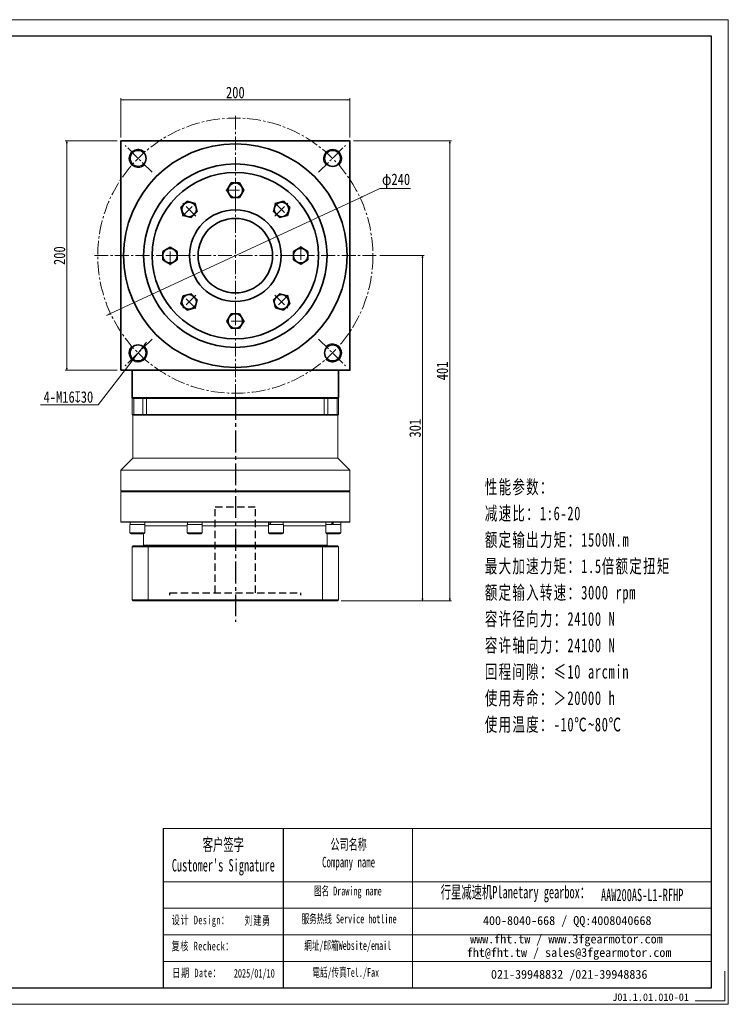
# Model space of a CAD drawing. Header units: millimetres. Extents: x 35 to 1262, y 38 to 897.
# Tile 5 of 5: x 637 to 1262, y 38 to 897. Entities that reach past the tile are written whole.
import ezdxf

# ---------------------------------------------------------------- set-up
doc = ezdxf.new("R2010")
doc.units = ezdxf.units.MM
doc.set_wipeout_variables(frame=1)
for name, pattern in [('CENTER2', [28.575, 19.05, -3.175, 3.175, -3.175]), ('DASHED2', [9.525, 6.35, -3.175]), ('点画线', [18, 12, -2, 2, -2])]:
    doc.linetypes.add(name, pattern=pattern)
for name, color, linetype in [('3中心线层', 1, 'CENTER2'), ('4虚线层', 6, 'DASHED2'), ('6文字层', 3, 'Continuous'), ('7标注层', 4, 'Continuous')]:
    doc.layers.add(name, color=color, linetype=linetype)
for name, color, linetype, lineweight in [('SLD-0', 7, 'Continuous', 18), ('中心线层', 1, '点画线', 18), ('图框_外框线', 7, 'Continuous', 18), ('尺寸线层', 3, 'Continuous', 18), ('粗实线', 7, 'Continuous', 40), ('粗实线层', 7, 'Continuous', 35)]:
    doc.layers.add(name, color=color, linetype=linetype, lineweight=lineweight)
doc.styles.add('SLDTEXTSTYLE4', font='SimSun.ttf', dxfattribs={"width": 0.611111})
doc.styles.get("Standard").update_dxf_attribs({"font": 'SimSun.ttf'})
doc.styles.add('宋体', font='SimSun.ttf', dxfattribs={"width": 0.8})
doc.styles.add('标准', font='SimSun.ttf', dxfattribs={"width": 0.667})
doc.styles.add('样式 1', font='SimSun.ttf')
doc.dimstyles.new('A水平标注$0', dxfattribs={"dimtxt": 3.5, "dimasz": 2, "dimexe": 1.5, "dimexo": 3, "dimgap": 1.1, "dimtad": 1, "dimtoh": 1, "dimdec": 4, "dimdsep": 46, "dimtxsty": '宋体', "dimblk": 'OPEN', "dimcen": 3, "dimclrd": 3, "dimclre": 3, "dimclrt": 6, "dimadec": 0, "dimazin": 0, "dimtm": 1e-09, "dimtfac": 1, "dimtdec": 4, "dimtix": 1, "dimtmove": 0, "dimatfit": 3, "dimldrblk": 'OPEN', "dimfxl": 0, "dimlwd": 13, "dimlwe": 13, "dimarcsym": 0})
doc.dimstyles.new('D直径标注φ25', dxfattribs={"dimtxt": 3.5, "dimasz": 2, "dimexe": 1, "dimexo": 3, "dimtad": 1, "dimtoh": 1, "dimdec": 1, "dimdsep": 46, "dimtxsty": '宋体', "dimblk": 'OPEN', "dimcen": 3, "dimclrd": 3, "dimclre": 3, "dimclrt": 130, "dimadec": 0, "dimazin": 0, "dimtm": 1e-09, "dimtfac": 1, "dimtdec": 1, "dimtmove": 0, "dimatfit": 0, "dimldrblk": 'OPEN', "dimfxl": 0, "dimlwd": 13, "dimlwe": 13, "dimarcsym": 0})
doc.dimstyles.new('螺孔(M8-7H)', dxfattribs={"dimtxt": 3.5, "dimasz": 2, "dimexe": 1.25, "dimexo": 3, "dimtad": 1, "dimtoh": 1, "dimdec": 4, "dimdsep": 46, "dimtxsty": '宋体', "dimblk": 'OPEN', "dimcen": 3, "dimclrd": 3, "dimclre": 3, "dimclrt": 2, "dimadec": 0, "dimazin": 0, "dimtm": 1e-09, "dimtfac": 1, "dimtdec": 4, "dimtmove": 0, "dimatfit": 3, "dimldrblk": 'OPEN', "dimfxl": 0, "dimlwd": 9, "dimlwe": 9, "dimarcsym": 0})

# ---------------------------------------------------------------- blocks, each defined once
blk = doc.blocks.new('_Open')
at = {"color": 0, "linetype": 'ByBlock', "lineweight": -2}
for p, q in [((-1, 0.17), (0, 0)), ((-1, -0.17), (0, 0)), ((0, 0), (-1, 0))]:
    blk.add_line(p, q, dxfattribs=at)
blk = doc.blocks.new('*D30')
at = {"layer": 'Defpoints', "color": 0, "transparency": 16777216}
for p in [(925.61, 827.08), (725.61, 791.23), (925.61, 791.23)]:
    blk.add_point(p, dxfattribs=at)
at = {"layer": '尺寸线层', "color": 3, "lineweight": 13, "transparency": 16777216}
for p, q in [((725.61, 794.23), (725.61, 828.58)), ((727.61, 827.08), (923.61, 827.08)), ((925.61, 794.23), (925.61, 828.58))]:
    blk.add_line(p, q, dxfattribs=at)
at = {"layer": '尺寸线层', "color": 3, "lineweight": 13, "transparency": 16777216, "xscale": 2, "yscale": 2, "zscale": 2, "rotation": 180}
blk.add_blockref('_Open', (725.61, 827.08), dxfattribs=at)
at = {"layer": '尺寸线层', "color": 3, "lineweight": 13, "transparency": 16777216, "xscale": 2, "yscale": 2, "zscale": 2}
blk.add_blockref('_Open', (925.61, 827.08), dxfattribs=at)
at = {"layer": '尺寸线层', "color": 6, "transparency": 16777216, "insert": (825.61, 833.47), "char_height": 10, "attachment_point": 5, "style": '宋体', "bg_fill": 3, "box_fill_scale": 1.1, "bg_fill_color": 257, "bg_fill_transparency": 0}
blk.add_mtext('200', dxfattribs=at)
blk = doc.blocks.new('*D31')
at = {"layer": 'Defpoints', "color": 0, "transparency": 16777216}
for p in [(678.61, 791.23), (725.61, 791.23), (725.61, 591.23)]:
    blk.add_point(p, dxfattribs=at)
at = {"layer": '尺寸线层', "color": 3, "lineweight": 13, "transparency": 16777216}
for p, q in [((722.61, 791.23), (677.11, 791.23)), ((678.61, 593.23), (678.61, 789.23)), ((722.61, 591.23), (677.11, 591.23))]:
    blk.add_line(p, q, dxfattribs=at)
at = {"layer": '尺寸线层', "color": 3, "lineweight": 13, "transparency": 16777216, "xscale": 2, "yscale": 2, "zscale": 2}
for p, rotation in [((678.61, 791.23), 90), ((678.61, 591.23), 270)]:
    blk.add_blockref('_Open', p, dxfattribs=dict(at, rotation=rotation))
at = {"layer": '尺寸线层', "color": 6, "transparency": 16777216, "insert": (672.22, 691.23), "char_height": 10, "attachment_point": 5, "rotation": 90, "style": '宋体', "bg_fill": 3, "box_fill_scale": 1.1, "bg_fill_color": 257, "bg_fill_transparency": 0}
blk.add_mtext('200', dxfattribs=at)
blk = doc.blocks.new('*D32')
at = {"layer": 'Defpoints', "color": 0, "transparency": 16777216}
for p in [(934.46, 741.75), (716.77, 640.7)]:
    blk.add_point(p, dxfattribs=at)
at = {"layer": '尺寸线层', "color": 3, "lineweight": 13, "transparency": 16777216}
for p, q in [((936.27, 742.6), (951.7, 749.76)), ((951.7, 749.76), (978.45, 749.76)), ((716.77, 640.7), (934.46, 741.75)), ((714.96, 639.86), (713.14, 639.01))]:
    blk.add_line(p, q, dxfattribs=at)
at = {"layer": '尺寸线层', "color": 3, "lineweight": 13, "transparency": 16777216, "xscale": 2, "yscale": 2, "zscale": 2}
for p, rotation in [((934.46, 741.75), 204.9021738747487), ((716.77, 640.7), 24.90217387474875)]:
    blk.add_blockref('_Open', p, dxfattribs=dict(at, rotation=rotation))
at = {"layer": '尺寸线层', "color": 130, "transparency": 16777216, "insert": (965.83, 756.48), "char_height": 10, "attachment_point": 5, "style": '宋体'}
blk.add_mtext('φ240', dxfattribs=at)
blk = doc.blocks.new('*X10')
at = {"layer": '中心线层', "linetype": '点画线', "lineweight": 18}
for p, q in [((8.35, 0), (-8.35, 0)), ((0, -8.35), (0, 8.35))]:
    blk.add_line(p, q, dxfattribs=at)
at = {"layer": '粗实线层'}
for p, q in [((0, 7.35), (-6.37, 3.67)), ((-6.37, 3.67), (-6.37, -3.67)), ((6.37, 3.67), (0, 7.35)), ((6.37, 3.67), (6.37, -3.67)), ((-6.37, -3.67), (0, -7.35)), ((0, -7.35), (6.37, -3.67))]:
    blk.add_line(p, q, dxfattribs=at)
blk.add_circle((0, 0), 6.37, dxfattribs=at)
blk = doc.blocks.new('324FDFGFD')
at = {"layer": '粗实线层'}
for radius in [72.5, 40, 32.5]:
    blk.add_circle((0, 0), radius, dxfattribs=at)
for points in [[(0, 50.64), (1.12, 50.64), (1.12, 50.64), (3.67, 50.64), (3.67, 50.64), (5.51, 53.82), (5.51, 53.82), (7.35, 57), (7.35, 57), (5.51, 60.18), (5.51, 60.18), (3.67, 63.37), (3.67, 63.37), (1.12, 63.37), (1.12, 63.37), (0, 63.37), (0, 63.37), (-3.67, 63.37), (-3.67, 63.37), (-5.51, 60.18), (-5.51, 60.18), (-7.35, 57), (-7.35, 57), (-5.51, 53.82), (-5.51, 53.82), (-3.67, 50.64), (-3.67, 50.64)], [(-35.8, 35.8), (-35.01, 36.6), (-35.01, 36.6), (-33.21, 38.4), (-33.21, 38.4), (-34.16, 41.95), (-34.16, 41.95), (-35.11, 45.5), (-35.11, 45.5), (-38.66, 46.45), (-38.66, 46.45), (-42.21, 47.4), (-42.21, 47.4), (-44.01, 45.6), (-44.01, 45.6), (-44.81, 44.81), (-44.81, 44.81), (-47.4, 42.21), (-47.4, 42.21), (-46.45, 38.66), (-46.45, 38.66), (-45.5, 35.11), (-45.5, 35.11), (-41.95, 34.16), (-41.95, 34.16), (-38.4, 33.21), (-38.4, 33.21)], [(35.8, 35.8), (36.6, 35.01), (36.6, 35.01), (38.4, 33.21), (38.4, 33.21), (41.95, 34.16), (41.95, 34.16), (45.5, 35.11), (45.5, 35.11), (46.45, 38.66), (46.45, 38.66), (47.4, 42.21), (47.4, 42.21), (45.6, 44.01), (45.6, 44.01), (44.81, 44.81), (44.81, 44.81), (42.21, 47.4), (42.21, 47.4), (38.66, 46.45), (38.66, 46.45), (35.11, 45.5), (35.11, 45.5), (34.16, 41.95), (34.16, 41.95), (33.21, 38.4), (33.21, 38.4)], [(-50.64, 0), (-50.64, 1.12), (-50.64, 1.12), (-50.64, 3.67), (-50.64, 3.67), (-53.82, 5.51), (-53.82, 5.51), (-57, 7.35), (-57, 7.35), (-60.18, 5.51), (-60.18, 5.51), (-63.37, 3.67), (-63.37, 3.67), (-63.37, 1.12), (-63.37, 1.12), (-63.37, 0), (-63.37, 0), (-63.37, -3.67), (-63.37, -3.67), (-60.18, -5.51), (-60.18, -5.51), (-57, -7.35), (-57, -7.35), (-53.82, -5.51), (-53.82, -5.51), (-50.64, -3.67), (-50.64, -3.67)], [(50.64, 0), (50.64, -1.12), (50.64, -1.12), (50.64, -3.67), (50.64, -3.67), (53.82, -5.51), (53.82, -5.51), (57, -7.35), (57, -7.35), (60.18, -5.51), (60.18, -5.51), (63.37, -3.67), (63.37, -3.67), (63.37, -1.12), (63.37, -1.12), (63.37, 0), (63.37, 0), (63.37, 3.67), (63.37, 3.67), (60.18, 5.51), (60.18, 5.51), (57, 7.35), (57, 7.35), (53.82, 5.51), (53.82, 5.51), (50.64, 3.67), (50.64, 3.67)], [(-35.8, -35.8), (-36.6, -35.01), (-36.6, -35.01), (-38.4, -33.21), (-38.4, -33.21), (-41.95, -34.16), (-41.95, -34.16), (-45.5, -35.11), (-45.5, -35.11), (-46.45, -38.66), (-46.45, -38.66), (-47.4, -42.21), (-47.4, -42.21), (-45.6, -44.01), (-45.6, -44.01), (-44.81, -44.81), (-44.81, -44.81), (-42.21, -47.4), (-42.21, -47.4), (-38.66, -46.45), (-38.66, -46.45), (-35.11, -45.5), (-35.11, -45.5), (-34.16, -41.95), (-34.16, -41.95), (-33.21, -38.4), (-33.21, -38.4)], [(35.8, -35.8), (35.01, -36.6), (35.01, -36.6), (33.21, -38.4), (33.21, -38.4), (34.16, -41.95), (34.16, -41.95), (35.11, -45.5), (35.11, -45.5), (38.66, -46.45), (38.66, -46.45), (42.21, -47.4), (42.21, -47.4), (44.01, -45.6), (44.01, -45.6), (44.81, -44.81), (44.81, -44.81), (47.4, -42.21), (47.4, -42.21), (46.45, -38.66), (46.45, -38.66), (45.5, -35.11), (45.5, -35.11), (41.95, -34.16), (41.95, -34.16), (38.4, -33.21), (38.4, -33.21)], [(0, -50.64), (-1.12, -50.64), (-1.12, -50.64), (-3.67, -50.64), (-3.67, -50.64), (-5.51, -53.82), (-5.51, -53.82), (-7.35, -57), (-7.35, -57), (-5.51, -60.18), (-5.51, -60.18), (-3.67, -63.37), (-3.67, -63.37), (-1.12, -63.37), (-1.12, -63.37), (0, -63.37), (0, -63.37), (3.67, -63.37), (3.67, -63.37), (5.51, -60.18), (5.51, -60.18), (7.35, -57), (7.35, -57), (5.51, -53.82), (5.51, -53.82), (3.67, -50.64), (3.67, -50.64)]]:
    blk.add_wipeout(points).dxf.layer = '粗实线层'
for p, rotation in [((0, 57), 270), ((-40.31, 40.31), 315.0000000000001), ((40.31, 40.31), 225.0000000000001), ((57, 0), 180), ((-40.31, -40.31), 45.00000000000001), ((40.31, -40.31), 135.0000000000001), ((0, -57), 90)]:
    blk.add_blockref('*X10', p, dxfattribs=dict(at, rotation=rotation))
blk.add_blockref('*X10', (-57, 0), dxfattribs=at)
blk = doc.blocks.new('*D35')
at = {"layer": 'Defpoints', "color": 0, "transparency": 16777216}
for p in [(925.61, 791.23), (1012.73, 791.23), (914.81, 390.23)]:
    blk.add_point(p, dxfattribs=at)
at = {"layer": '尺寸线层', "color": 3, "lineweight": 13, "transparency": 16777216}
for p, q in [((928.61, 791.23), (1014.23, 791.23)), ((1012.73, 392.23), (1012.73, 789.23)), ((917.81, 390.23), (1014.23, 390.23))]:
    blk.add_line(p, q, dxfattribs=at)
at = {"layer": '尺寸线层', "color": 3, "lineweight": 13, "transparency": 16777216, "xscale": 2, "yscale": 2, "zscale": 2}
for p, rotation in [((1012.73, 791.23), 90), ((1012.73, 390.23), 270)]:
    blk.add_blockref('_Open', p, dxfattribs=dict(at, rotation=rotation))
at = {"layer": '尺寸线层', "color": 6, "transparency": 16777216, "insert": (1006.23, 590.73), "char_height": 10, "attachment_point": 5, "rotation": 90, "style": '宋体', "bg_fill": 3, "box_fill_scale": 1.1, "bg_fill_color": 256, "bg_fill_true_color": 13158600, "bg_fill_transparency": 0}
blk.add_mtext('401', dxfattribs=at)
blk = doc.blocks.new('*D36')
at = {"layer": 'Defpoints', "color": 0, "transparency": 16777216}
for p in [(948.61, 691.23), (914.81, 390.23), (988.96, 390.23)]:
    blk.add_point(p, dxfattribs=at)
at = {"layer": '尺寸线层', "color": 3, "lineweight": 13, "transparency": 16777216}
for p, q in [((951.61, 691.23), (990.46, 691.23)), ((988.96, 689.23), (988.96, 392.23)), ((917.81, 390.23), (990.46, 390.23))]:
    blk.add_line(p, q, dxfattribs=at)
at = {"layer": '尺寸线层', "color": 3, "lineweight": 13, "transparency": 16777216, "xscale": 2, "yscale": 2, "zscale": 2}
for p, rotation in [((988.96, 691.23), 90), ((988.96, 390.23), 270)]:
    blk.add_blockref('_Open', p, dxfattribs=dict(at, rotation=rotation))
at = {"layer": '尺寸线层', "color": 6, "transparency": 16777216, "insert": (982.46, 540.73), "char_height": 10, "attachment_point": 5, "rotation": 90, "style": '宋体', "bg_fill": 3, "box_fill_scale": 1.1, "bg_fill_color": 256, "bg_fill_true_color": 13158600, "bg_fill_transparency": 0}
blk.add_mtext('301', dxfattribs=at)
blk = doc.blocks.new('*D37')
at = {"color": 3, "lineweight": 9, "transparency": 16777216}
for p, q in [((745.66, 612.7), (735.86, 600.05)), ((746.89, 614.28), (748.11, 615.86)), ((705.8, 561.27), (734.63, 598.47)), ((655.65, 561.27), (705.8, 561.27))]:
    blk.add_line(p, q, dxfattribs=at)
at = {"layer": 'Defpoints', "color": 0, "transparency": 16777216}
for p in [(745.66, 612.7), (735.86, 600.05)]:
    blk.add_point(p, dxfattribs=at)
at = {"color": 3, "lineweight": 9, "transparency": 16777216, "xscale": 2, "yscale": 2, "zscale": 2}
for p, rotation in [((745.66, 612.7), 232.2182946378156), ((735.86, 600.05), 52.21829463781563)]:
    blk.add_blockref('_Open', p, dxfattribs=dict(at, rotation=rotation))
at = {"color": 2, "transparency": 16777216, "insert": (679.97, 567.88), "char_height": 10, "attachment_point": 5, "style": '宋体'}
blk.add_mtext('4-M16{\\famgdt|b0|i0|c0|p0;x}{30}', dxfattribs=at)

msp = doc.modelspace()

# ---------------------------------------------------------------- linework, layer by layer
at = {"color": 7, "linetype": 'Continuous', "lineweight": 15}
for p, q in [((735.61417, 566.72562), (736.11417, 567.22562)), ((737.28809, 567.22562), (736.11417, 567.22562)), ((736.91852, 566.72562), (737.28809, 567.22562)), ((745.12348, 567.22562), (737.28809, 567.22562)), ((744.78669, 566.72562), (745.12348, 567.22562)), ((748.15451, 567.22562), (745.12348, 567.22562)), ((748.15451, 566.72562), (748.15451, 567.22562)), ((903.07384, 567.22562), (748.15451, 567.22562)), ((906.10487, 567.22562), (903.07384, 567.22562)), ((903.07384, 566.72562), (903.07384, 567.22562)), ((906.44165, 566.72562), (906.10487, 567.22562)), ((735.61417, 566.72562), (736.91852, 566.72562)), ((735.61417, 566.72562), (735.61417, 552.72562)), ((736.91852, 566.72562), (744.78669, 566.72562)), ((736.91852, 552.72562), (736.91852, 566.72562)), ((744.78669, 566.72562), (748.15451, 566.72562)), ((744.78669, 566.72562), (744.78669, 552.72562)), ((748.15451, 566.72562), (903.07384, 566.72562)), ((748.15451, 552.72562), (748.15451, 566.72562)), ((903.07384, 566.72562), (906.44165, 566.72562)), ((903.07384, 566.72562), (903.07384, 552.72562)), ((906.44165, 552.72562), (906.44165, 566.72562)), ((736.91852, 552.72562), (735.61417, 552.72562)), ((736.11417, 552.22562), (735.61417, 552.72562)), ((736.11417, 514.72562), (736.11417, 552.22562)), ((736.11417, 552.22562), (737.28809, 552.22562)), ((744.78669, 552.72562), (736.91852, 552.72562)), ((737.28809, 552.22562), (736.91852, 552.72562)), ((737.28809, 552.22562), (745.12348, 552.22562)), ((748.15451, 552.72562), (744.78669, 552.72562)), ((745.12348, 552.22562), (744.78669, 552.72562)), ((745.12348, 552.22562), (748.15451, 552.22562)), ((903.07384, 552.72562), (748.15451, 552.72562)), ((748.15451, 552.22562), (748.15451, 552.72562)), ((748.15451, 552.22562), (825.61417, 552.22562)), ((825.61417, 552.22562), (903.07384, 552.22562)), ((906.44165, 552.72562), (903.07384, 552.72562)), ((903.07384, 552.22562), (903.07384, 552.72562)), ((903.07384, 552.22562), (906.10487, 552.22562)), ((906.10487, 552.22562), (906.44165, 552.72562)), ((725.61417, 504.22562), (736.11417, 514.72562)), ((725.61417, 486.22562), (725.61417, 504.22562)), ((726.11418, 485.72562), (725.61417, 486.22562)), ((825.61417, 486.22562), (725.61417, 486.22562)), ((725.61417, 485.22562), (726.11418, 485.72562)), ((725.61417, 459.22561), (725.61417, 485.22562)), ((725.61417, 485.22562), (825.61417, 485.22562)), ((825.61417, 485.72562), (726.11418, 485.72562)), ((726.11418, 458.72561), (725.61417, 459.22561)), ((733.65532, 449.62562), (733.65532, 456.62562)), ((741.83764, 456.62562), (733.65532, 456.62562)), ((733.71532, 456.62562), (733.71532, 458.72561)), ((746.65532, 456.62562), (741.83764, 456.62562)), ((746.59532, 458.72561), (746.59532, 456.62562)), ((746.65532, 456.62562), (746.65532, 449.62562)), ((783.71596, 449.62562), (783.71596, 456.62562)), ((795.84512, 456.62562), (783.71596, 456.62562)), ((783.77596, 456.62562), (783.77596, 457.99943)), ((796.71596, 456.62562), (795.84512, 456.62562)), ((796.65596, 458.72561), (796.65596, 456.62562)), ((796.71596, 456.62562), (796.71596, 449.62562)), ((854.51239, 449.62562), (854.51239, 456.62562)), ((867.51239, 456.62562), (854.51239, 456.62562)), ((854.57239, 456.62562), (854.57239, 458.72561)), ((867.45239, 458.72561), (867.45239, 456.62562)), ((867.51239, 456.62562), (867.51239, 449.62562)), ((904.57303, 449.62562), (904.57303, 456.62562)), ((904.63303, 456.62562), (904.63303, 458.72561)), ((734.65532, 448.62561), (741.57882, 448.62561)), ((741.57882, 448.62561), (745.65532, 448.62561)), ((745.61417, 438.72562), (745.61417, 448.62561)), ((784.71596, 448.62561), (794.9791, 448.62561)), ((794.9791, 448.62561), (795.71596, 448.62561)), ((855.51239, 448.62561), (866.51239, 448.62561)), ((905.61417, 448.62561), (905.61417, 438.72562)), ((735.61418, 437.42562), (736.41417, 438.22562)), ((749.7996, 438.22562), (736.41417, 438.22562)), ((746.11418, 438.22562), (745.61417, 438.72562)), ((905.61417, 438.72562), (745.61417, 438.72562)), ((749.52048, 437.42562), (749.7996, 438.22562)), ((901.42875, 438.22562), (749.7996, 438.22562)), ((901.70786, 437.42562), (901.42875, 438.22562)), ((905.61417, 438.72562), (905.11417, 438.22562)), ((735.61418, 437.42562), (749.52048, 437.42562)), ((735.61418, 391.02562), (735.61418, 437.42562)), ((749.52048, 437.42562), (749.52048, 391.02562)), ((749.52048, 437.42562), (901.70786, 437.42562)), ((901.70786, 391.02562), (901.70786, 437.42562)), ((749.52048, 391.02562), (735.61418, 391.02562)), ((735.61418, 391.02562), (736.41417, 390.22561)), ((736.41417, 390.22561), (749.7996, 390.22561)), ((901.70786, 391.02562), (749.52048, 391.02562)), ((749.7996, 390.22561), (749.52048, 391.02562)), ((749.7996, 390.22561), (901.42875, 390.22561)), ((901.42875, 390.22561), (901.70786, 391.02562))]:
    msp.add_line(p, q, dxfattribs=at)
at = {"color": 8, "linetype": 'Continuous', "lineweight": 15}
for p, q in [((746.65532, 455.72561), (783.71596, 455.72561)), ((796.71596, 455.72561), (854.51239, 455.72561)), ((867.51239, 455.72561), (904.57303, 455.72561)), ((741.83764, 449.62562), (733.65532, 449.62562)), ((746.65532, 449.62562), (741.83764, 449.62562)), ((795.84512, 449.62562), (783.71596, 449.62562)), ((796.71596, 449.62562), (795.84512, 449.62562)), ((867.51239, 449.62562), (854.51239, 449.62562))]:
    msp.add_line(p, q, dxfattribs=at)
msp.add_line((867.31113, 191.53878), (867.31113, 52.7306))
at = {"color": 7, "linetype": 'Continuous', "lineweight": 15}
for centre, start, end in [((734.65532, 449.62562), 180, 270), ((745.65532, 449.62562), 270, 0), ((784.71596, 449.62562), 180, 270), ((795.71596, 449.62562), 270, 0), ((855.51239, 449.62562), 180, 270), ((866.51239, 449.62562), 270, 0), ((905.57303, 449.62562), 180, 270)]:
    msp.add_arc(centre, 1, start, end, dxfattribs=at)
at = {"color": 7, "linetype": 'Continuous', "lineweight": 15, "extrusion": (0, 0, -1)}
for centre, major_axis, ratio, start_param, end_param in [((790.21596, 456.62562), (-1.17441, 11.13439), 0.568689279, 4.895776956, 4.961696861), ((861.01239, 458.72562), (4.75706, 10.99516), 0.394806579, 4.353811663, 4.543208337), ((861.01239, 456.62562), (4.75706, 10.99516), 0.394806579, 4.543208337, 4.732605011), ((911.07303, 458.72562), (6.41233, 11.14913), 0.053483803, 4.492241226, 4.6816379)]:
    msp.add_ellipse(centre, major_axis=major_axis, ratio=ratio, start_param=start_param, end_param=end_param, dxfattribs=at)
at = {"layer": '3中心线层'}
msp.add_line((825.61417, 567.22562), (825.61417, 371.91033), dxfattribs=at)
at = {"layer": '4虚线层'}
for p, q in [((808.11417, 472.22427), (843.11417, 472.22427)), ((808.11417, 397.22427), (808.11417, 472.22427)), ((843.11417, 397.22427), (843.11417, 472.22427)), ((768.46417, 397.22427), (882.76417, 397.22427)), ((768.46417, 395.22427), (768.46417, 397.22427)), ((882.76417, 395.22427), (882.76417, 397.22427))]:
    msp.add_line(p, q, dxfattribs=at)
at = {"layer": '7标注层', "color": 0}
msp.add_line((762.60204, 191.53878), (762.60204, 52.75433), dxfattribs=at)
at = {"layer": '中心线层'}
for p, q in [((825.61417, 567.22562), (825.61417, 814.22562)), ((752.92977, 763.91002), (729.55769, 787.2821)), ((898.29858, 763.91002), (921.67065, 787.2821)), ((702.61417, 691.22562), (948.61417, 691.22562)), ((752.92977, 618.54121), (729.55769, 595.16914)), ((898.29858, 618.54121), (921.67065, 595.16914))]:
    msp.add_line(p, q, dxfattribs=at)
msp.add_circle((825.61417, 691.22562), 120, dxfattribs=at)
at = {"layer": '图框_外框线'}
for p, q in [((762.60204, 191.53878), (867.31113, 191.53878)), ((867.31113, 191.53878), (867.31113, 52.75433)), ((867.31113, 191.53878), (1241.15268, 191.53878)), ((980.12813, 191.53878), (980.12813, 52.75433)), ((762.60204, 145.2263), (867.31113, 145.2263)), ((867.31113, 145.2263), (1241.15268, 145.2263)), ((762.60204, 122.07006), (1241.15268, 122.07006)), ((762.60204, 98.91382), (1241.15268, 98.91382)), ((762.60204, 75.75758), (1241.15268, 75.75758))]:
    msp.add_line(p, q, dxfattribs=at)
at = {"layer": '图框_外框线', "color": 3}
msp.add_lwpolyline([(1252.71801, 67.21099), (1252.71801, 41.189), (1226.69602, 41.189)], dxfattribs=at)
at = {"layer": '粗实线', "color": 0}
msp.add_line((736.61417, 567.22562), (914.61417, 567.22562), dxfattribs=at)
at = {"layer": '粗实线层'}
for p, q in [((735.61417, 567.22562), (735.61417, 591.22562)), ((915.61417, 567.22562), (915.61417, 591.22562)), ((915.61417, 567.22562), (735.61417, 567.22562)), ((735.61417, 567.22562), (915.61417, 567.22562)), ((735.61417, 567.22562), (915.61417, 567.22562))]:
    msp.add_line(p, q, dxfattribs=at)
msp.add_lwpolyline([(725.61417, 591.22562), (725.61417, 791.22562), (925.61417, 791.22562), (925.61417, 591.22562)], close=True, dxfattribs=at)
for centre, radius in [((825.61417, 691.22562), 97.5), ((740.76136, 776.07843), 7), ((910.46699, 776.07843), 7), ((825.61417, 691.22562), 80), ((740.76136, 606.3728), 7), ((910.46699, 606.3728), 7)]:
    msp.add_circle(centre, radius, dxfattribs=at)
at = {"layer": '粗实线层', "lineweight": 18}
for centre, start, end in [((740.76136, 776.07843), 43.08978683, 315), ((910.46699, 776.07843), 313.08978683, 225), ((740.76136, 606.3728), 133.08978683, 45), ((910.46699, 606.3728), 223.08978683, 135)]:
    msp.add_arc(centre, 8, start, end, dxfattribs=at)

# ---------------------------------------------------------------- texts
at = {"layer": '6文字层', "insert": (1154.41105, 47.82484), "char_height": 6.5632226, "width": 40.6023668, "attachment_point": 1, "style": '样式 1'}
msp.add_mtext('J01.1.01.010-01', dxfattribs=at)
at = {"layer": 'SLD-0', "color": 1, "attachment_point": 2}
for s, insert, char_height, width, style in [("{\\fSimSun|b1|i0|c134|p2;客户签字\\PCustomer's Signature}", (815.13707, 182.9708), 10.8062456, 134.4308088, 'SLDTEXTSTYLE4'), ('{\\fSimSun|b1|i0|c134|p2;公司名称\\PCompany name}', (924.43515, 182.39715), 9.2624962, 119.9204054, 'SLDTEXTSTYLE4'), ('{\\fSimSun|b1|i0|c134|p2;图名 Drawing name}', (923.80202, 140.95778), 7.7187468, 98.7126167, 'SLDTEXTSTYLE4'), ('{\\fSimSun|b1|i0|c134|p2;  \\H1.1667x;行星减速机Planetary gearbox\\fSimSun|b0|i0|c134|p2;：}', (1066.10195, 141.55318), 9.2624962, 145.6772062, 'SLDTEXTSTYLE4'), ('\\pt54.03123;{\\fSimSun|b1|i0|c134|p2;\\C256;AAW200AS-L1-RFHP}', (1180.53613, 139.09395), 10.8062456, 78.6422352, 'SLDTEXTSTYLE4'), ('{\\fNSimSun|b0|i0|c134|p49;\\T1.1;设计 \\fNSimSun|b0|i0|c0|p49;Design\\fNSimSun|b0|i0|c134|p49;：}', (795.39146, 115.56484), 7.5008258, 90.806751, '标准'), ('{\\fNSimSun|b0|i0|c134|p49;\\T1.1;刘建勇}', (845.13356, 115.08971), 7.5008258, 75.0086467, '标准'), ('{\\fSimSun|b1|i0|c134|p2;服务热线 Service hotline}', (924.89659, 116.68634), 7.7187468, 109.975338, 'SLDTEXTSTYLE4'), ('{\\fSimSun|b1|i0|c134|p2;網址/邮箱Website/email}', (923.69471, 93.43096), 7.7187468, 114.4739755, 'SLDTEXTSTYLE4'), ('{\\fNSimSun|b0|i0|c134|p49;\\T1.1;复核 \\fNSimSun|b0|i0|c0|p49;Recheck\\fNSimSun|b0|i0|c134|p49;：}', (797.22958, 92.81614), 7.5008258, 124.2658473, '标准'), ('{\\fNSimSun|b0|i0|c134|p49;\\T1.1;日期 Date：}', (791.96242, 69.451), 7.5008258, 73.9729635, '标准'), ('{\\fNSimSun|b0|i0|c134|p49;2025/01/10}', (842.17132, 69.10168), 7.5008258, 29.9767793, '标准'), ('{\\fSimSun|b1|i0|c134|p2;電話/传真Tel./Fax}', (921.96537, 69.99427), 7.7187468, 115.850762, 'SLDTEXTSTYLE4')]:
    msp.add_mtext(s, dxfattribs=dict(at, insert=insert, char_height=char_height, width=width, style=style))
at = {"layer": 'SLD-0', "color": 1, "char_height": 7.7187468, "attachment_point": 2}
for s, insert, width in [('{\\fSimSun|b1|i0|c134|p2;400-8040-668 / QQ:4008040668}', (1115.16662, 115.21146), 224.7344727), ('{\\fSimSun|b1|i0|c134|p2;www.fht.tw / www.3fgearmotor.com }', (1114.45491, 99.13435), 224.9874615), ('\\pt92.62496;{\\fSimSun|b1|i0|c134|p2;fht@fht.tw / sales@3fgearmotor.com }', (1116.80728, 87.38074), 224.9874615), ('{\\fSimSun|b1|i0|c134|p2;021-39948832 /021-39948836 }', (1116.88799, 68.30662), 171.7949466)]:
    msp.add_mtext(s, dxfattribs=dict(at, insert=insert, width=width))
at = {"layer": '尺寸线层', "insert": (1043.26625, 495.48952), "char_height": 12, "width": 238.0879491, "attachment_point": 1, "line_spacing_factor": 1.15057, "style": '标准'}
msp.add_mtext('{\\T1.1;性能参数：\\P减速比：1:6-20\\P额定输出力矩：1500N.m\\P最大加速力矩：1.5倍额定扭矩\\P额定输入转速：3000 rpm\\P容许径向力：24100 N\\P容许轴向力：24100 N\\P回程间隙：≤10 arcmin\\P使用寿命：＞20000 h\\P使用温度：-10℃~80℃}', dxfattribs=at)

# ---------------------------------------------------------------- next in the draw order: dimensions: what is measured, and where the dimension line sits
at = {"layer": '尺寸线层'}
dim = msp.add_linear_dim(base=(925.61417, 827.07859), p1=(725.61417, 791.22562), p2=(925.61417, 791.22562), dimstyle='A水平标注$0', override={"dimtxt": 10, "dimgap": 1.5, "dimblk": 'Open', "dimtfill": 1, "dimtfillclr": 256}, dxfattribs=at)
dim.commit()
dim.dimension.update_dxf_attribs({"geometry": '*D30', "text_midpoint": (825.61417, 833.46686)})

# ---------------------------------------------------------------- next in the draw order: dimensions: what is measured, and where the dimension line sits
dim = msp.add_linear_dim(base=(678.6079, 791.22562), p1=(725.61417, 591.22562), p2=(725.61417, 791.22562), angle=90, dimstyle='A水平标注$0', override={"dimtxt": 10, "dimgap": 1.5, "dimblk": 'Open', "dimtfill": 1, "dimtfillclr": 256}, dxfattribs=at)
dim.commit()
dim.dimension.update_dxf_attribs({"geometry": '*D31', "text_midpoint": (672.21963, 691.22562)})

# ---------------------------------------------------------------- next in the draw order: dimensions: what is measured, and where the dimension line sits
dim = msp.add_diameter_dim_2p(p1=(745.6626, 612.69561), p2=(735.86012, 600.05), text='4-M<>{\\famgdt|b0|i0|c0|p0;x}{30}', dimstyle='螺孔(M8-7H)', override={"dimtxt": 10, "dimgap": 1.5, "dimtad": 1, "dimtih": 0, "dimtoh": 1, "dimdec": 4, "dimlfac": 1, "dimpost": '<>', "dimcen": 0, "dimse1": 0, "dimse2": 0, "dimsd1": 0, "dimsd2": 0, "dimtix": 0, "dimtofl": 1, "dimatfit": 3, "dimtvp": 0.1, "dimtfill": 0})
dim.commit()
dim.dimension.update_dxf_attribs({"geometry": '*D37', "text_midpoint": (679.97312, 561.27137), "dimtype": 163})
dim = msp.add_diameter_dim_2p(p1=(716.77081, 640.69719), p2=(934.45754, 741.75404), dimstyle='D直径标注φ25', override={"dimtxt": 10, "dimgap": 1.5, "dimpost": 'φ<>', "dimtfill": 0}, dxfattribs=at)
dim.commit()
dim.dimension.update_dxf_attribs({"geometry": '*D32', "text_midpoint": (965.82512, 749.75826), "dimtype": 163})

# ---------------------------------------------------------------- next in the draw order: block references
at = {"layer": '粗实线层'}
msp.add_blockref('324FDFGFD', (825.61417, 691.22562), dxfattribs=at)

# ---------------------------------------------------------------- next in the draw order: linework, layer by layer
at = {"layer": '图框_外框线', "color": 3}
msp.add_lwpolyline([(41.24987, 38.29767), (1255.60934, 38.29767), (1255.60934, 897.0233), (41.24987, 897.0233)], close=True, dxfattribs=at)
at = {"layer": '图框_外框线', "color": 3, "lineweight": 25}
msp.add_lwpolyline([(113.53317, 52.75433), (1241.15268, 52.75433), (1241.15268, 882.56664), (113.53317, 882.56664)], close=True, dxfattribs=at)

# ---------------------------------------------------------------- next in the draw order: dimensions: what is measured, and where the dimension line sits
at = {"layer": '尺寸线层'}
dim = msp.add_linear_dim(base=(1012.73106, 791.22562), p1=(914.81417, 390.22561), p2=(925.61417, 791.22562), angle=90, dimstyle='A水平标注$0', override={"dimtxt": 10, "dimgap": 1.5}, dxfattribs=at)
dim.commit()
dim.dimension.update_dxf_attribs({"geometry": '*D35', "text_midpoint": (1006.23106, 590.72561)})

# ---------------------------------------------------------------- next in the draw order: dimensions: what is measured, and where the dimension line sits
dim = msp.add_linear_dim(base=(988.95851, 390.22561), p1=(948.61417, 691.22562), p2=(914.81417, 390.22561), angle=90, dimstyle='A水平标注$0', override={"dimtxt": 10, "dimgap": 1.5}, dxfattribs=at)
dim.commit()
dim.dimension.update_dxf_attribs({"geometry": '*D36', "text_midpoint": (982.45851, 540.72561)})

# ---------------------------------------------------------------- next in the draw order: linework, layer by layer
at = {"color": 7, "linetype": 'Continuous', "lineweight": 15}
for p, q in [((913.94026, 567.22562), (906.10487, 567.22562)), ((914.30983, 566.72562), (913.94026, 567.22562)), ((915.11417, 567.22562), (913.94026, 567.22562)), ((915.11417, 567.22562), (915.61417, 566.72562)), ((906.44165, 566.72562), (914.30983, 566.72562)), ((914.30983, 566.72562), (914.30983, 552.72562)), ((914.30983, 566.72562), (915.61417, 566.72562)), ((915.61417, 552.72562), (915.61417, 566.72562)), ((906.10487, 552.22562), (913.94026, 552.22562)), ((914.30983, 552.72562), (906.44165, 552.72562)), ((913.94026, 552.22562), (914.30983, 552.72562)), ((913.94026, 552.22562), (915.11417, 552.22562)), ((915.61417, 552.72562), (914.30983, 552.72562)), ((915.61417, 552.72562), (915.11417, 552.22562)), ((915.11417, 552.22562), (915.11417, 514.72562)), ((915.11417, 514.72562), (736.11417, 514.72562)), ((915.11417, 514.72562), (925.61418, 504.22562)), ((925.61418, 504.22562), (725.61417, 504.22562)), ((925.61418, 504.22562), (925.61418, 486.22562)), ((925.61418, 486.22562), (825.61417, 486.22562)), ((925.11418, 485.72562), (825.61417, 485.72562)), ((825.61417, 485.22562), (925.61418, 485.22562)), ((925.61418, 486.22562), (925.11418, 485.72562)), ((925.11418, 485.72562), (925.61418, 485.22562)), ((925.61418, 485.22562), (925.61418, 459.22561)), ((925.61418, 459.22561), (725.61417, 459.22561)), ((726.11418, 458.72561), (925.11418, 458.72561)), ((917.57303, 456.62562), (904.57303, 456.62562)), ((917.51303, 458.72561), (917.51303, 456.62562)), ((917.57303, 456.62562), (917.57303, 449.62562)), ((925.61418, 459.22561), (925.11418, 458.72561)), ((905.57303, 448.62561), (916.57303, 448.62561)), ((914.81417, 438.22562), (901.42875, 438.22562)), ((914.81417, 438.22562), (915.61418, 437.42562)), ((901.70786, 437.42562), (915.61418, 437.42562)), ((915.61418, 437.42562), (915.61418, 391.02562)), ((901.42875, 390.22561), (914.81417, 390.22561)), ((915.61418, 391.02562), (901.70786, 391.02562)), ((914.81417, 390.22561), (915.61418, 391.02562))]:
    msp.add_line(p, q, dxfattribs=at)
at = {"color": 8, "linetype": 'Continuous', "lineweight": 15}
msp.add_line((917.57303, 449.62562), (904.57303, 449.62562), dxfattribs=at)
at = {"color": 7, "linetype": 'Continuous', "lineweight": 15}
msp.add_arc((916.57303, 449.62562), 1, 270, 0, dxfattribs=at)
at = {"color": 7, "linetype": 'Continuous', "lineweight": 15, "extrusion": (0, 0, -1)}
for centre, major_axis, start_param, end_param in [((911.07303, 458.72562), (4.32136, 7.51355), 4.398507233, 4.6816379), ((911.07303, 456.62562), (6.41233, 11.14913), 4.6816379, 4.871034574)]:
    msp.add_ellipse(centre, major_axis=major_axis, ratio=0.053483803, start_param=start_param, end_param=end_param, dxfattribs=at)

doc.saveas('drawing.dxf')
